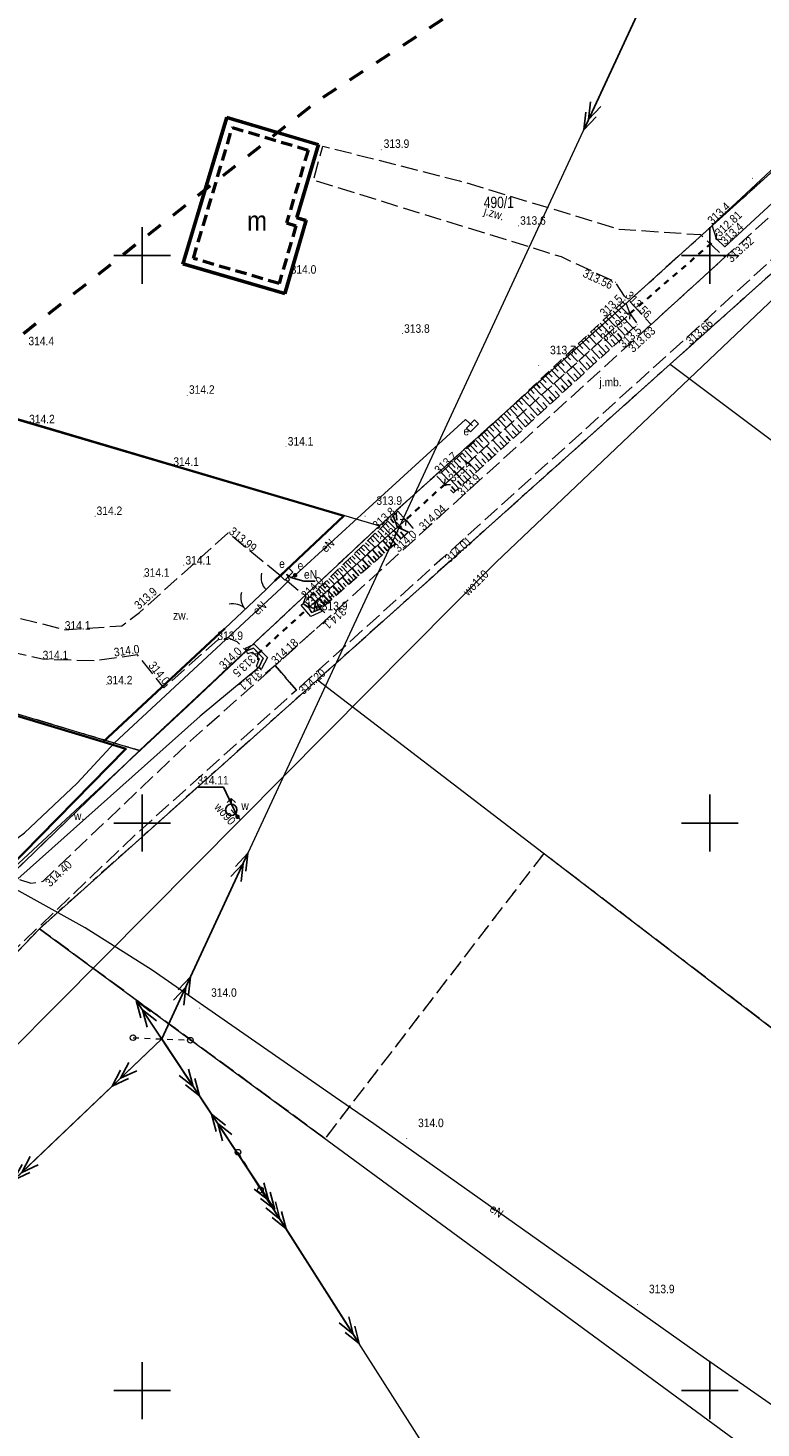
# Model space of a CAD drawing. Header units: metres. Extents: x 7523615 to 7533948, y 5492686 to 5502120.
# Tile 213 of 256: x 7531240 to 7531305, y 5497197 to 5497320. Entities that reach past the tile are written whole.
import ezdxf
from ezdxf.enums import TextEntityAlignment as Align

# ---------------------------------------------------------------- set-up
doc = ezdxf.new("R2010")
doc.units = ezdxf.units.M
for name, pattern in [('1.0_0.5', [1.5, 1, -0.5]), ('1.4_1.4', [2.8, 1.4, -1.4]), ('1.5_0.5', [2, 1.5, -0.5]), ('219-500', [0]), ('egkk-500', [2, 1.5, -0.5]), ('egug-500', [1, 0.5, -0.5]), ('otbb_500', [1.5, 1, -0.5]), ('otkz_500', [1, 0.5, -0.5]), ('otob_500', [0]), ('otof_500', [0]), ('suep_sn_500', [0]), ('supp_500', [1, 0.5, -0.5])]:
    doc.linetypes.add(name, pattern=pattern)
doc.layers.get('0').update_dxf_attribs({"color": 2, "lineweight": 5})
doc.styles.get("Standard").update_dxf_attribs({"font": 'Working1250', "width": 0.75})
doc.linetypes.add('902-500', pattern='A,3.75,0,[1,ksztalty.shx,S=0.5,R=0,X=0,Y=0],3.75', length=7.5)
doc.linetypes.add('otdn_500', pattern='A,5,0,[21,ksztalty.shx,S=0.5,R=0,X=-1,Y=0]', length=5)

# ---------------------------------------------------------------- blocks, each defined once
blk = doc.blocks.new('203')
at = {"linetype": 'Continuous', "lineweight": 0}
h = blk.add_hatch(color=0, dxfattribs=at)
edge = h.paths.add_edge_path()
edge.add_arc((0, 0), 0.045, 0, 360)
blk = doc.blocks.new('PW01')
at = {"linetype": 'Continuous', "lineweight": 13}
h = blk.add_hatch(color=0, dxfattribs=at)
edge = h.paths.add_edge_path()
edge.add_arc((0, 0), 0.045, 0, 360)
blk = doc.blocks.new('US18')
at = {"color": 0, "linetype": 'Continuous', "lineweight": 13}
for p, q in [((-0.5, -0.25), (-0.5, 0.25)), ((-0.5, 0.25), (0.5, 0.25)), ((0.5, -0.25), (0.5, 0.25)), ((-0.5, -0.25), (0.5, -0.25))]:
    blk.add_line(p, q, dxfattribs=at)
blk = doc.blocks.new('US25')
at = {"linetype": 'Continuous', "lineweight": 0}
h = blk.add_hatch(color=0, dxfattribs=at)
edge = h.paths.add_edge_path()
edge.add_arc((0, 0), 0.2, 0, 360)
blk = doc.blocks.new('SUWH')
at = {"color": 0, "linetype": 'Continuous'}
for p in [(-0.354, 0.646), (0, 0.5), (0.354, 0.646)]:
    blk.add_line(p, (0, 1), dxfattribs=at)
blk.add_circle((0, 0), 0.5, dxfattribs=at)
blk = doc.blocks.new('SM05')
at = {"color": 0, "linetype": 'Continuous', "lineweight": 13}
blk.add_circle((0, 0), 0.25, dxfattribs=at)
blk = doc.blocks.new('SUEP2')
at = {"color": 0, "linetype": 'Continuous'}
for p, q in [((0, 0), (6.027, 0)), ((5.027, 0), (3.527, 0.5)), ((5.027, 0), (3.527, -0.5)), ((6.027, 0), (4.527, 0.5)), ((6.027, 0), (4.527, -0.5)), ((6.027, 0), (18.027, 0)), ((17.027, 0), (15.527, 0.5)), ((17.027, 0), (15.527, -0.5)), ((18.027, 0), (16.527, 0.5)), ((18.027, 0), (16.527, -0.5))]:
    blk.add_line(p, q, dxfattribs=at)
blk = doc.blocks.new('IB05')
at = {"color": 0, "linetype": 'Continuous', "lineweight": 13}
for q in [(0.354, 0.354), (0.354, -0.354)]:
    blk.add_line((0, 0), q, dxfattribs=at)
blk = doc.blocks.new('OK04')
at = {"color": 0, "linetype": 'Continuous', "lineweight": 0}
blk.add_arc((1.5, 0.001), 1.5, 120, 180, dxfattribs=at)
blk = doc.blocks.new('OK02')
at = {"color": 0, "linetype": 'Continuous', "lineweight": 0}
for centre, start, end in [((-1.5, 0), 0, 60), ((1.5, 0), 120, 180)]:
    blk.add_arc(centre, 1.5, start, end, dxfattribs=at)
blk = doc.blocks.new('RAMKA500K')
at = {"color": 0}
for p, q in [((47.5, 250), (52.5, 250)), ((50, 247.5), (50, 250)), ((97.5, 250), (102.5, 250)), ((100, 247.5), (100, 250)), ((50, 197.5), (50, 202.5)), ((100, 197.5), (100, 202.5)), ((47.5, 200), (52.5, 200)), ((97.5, 200), (102.5, 200)), ((50, 47.5), (50, 52.5)), ((100, 47.5), (100, 52.5)), ((47.5, 50), (52.5, 50)), ((97.5, 50), (102.5, 50)), ((50, 0), (50, 2.5)), ((100, 0), (100, 2.5)), ((47.5, 0), (52.5, 0)), ((97.5, 0), (102.5, 0))]:
    blk.add_line(p, q, dxfattribs=at)

msp = doc.modelspace()

# ---------------------------------------------------------------- linework, layer by layer
at = {"layer": '000 Inne (niezydentyfikowane)', "color": 7, "linetype": 'CONTINUOUS', "lineweight": 25, "flags": 128}
for points in [[(7531291.76, 5497295.36), (7531292.16, 5497294.93)], [(7531292.04, 5497295.62), (7531292.85, 5497294.77)], [(7531292.33, 5497295.89), (7531292.54, 5497295.67)], [(7531292.51, 5497296.06), (7531292.53, 5497296.05)], [(7531290.35, 5497294.03), (7531291.14, 5497293.19)], [(7531290.63, 5497294.3), (7531291.03, 5497293.88)], [(7531290.91, 5497294.56), (7531291.71, 5497293.72)], [(7531291.2, 5497294.82), (7531291.59, 5497294.4)], [(7531291.48, 5497295.09), (7531292.28, 5497294.24)], [(7531293.24, 5497293.59), (7531292.48, 5497294.42)], [(7531289.25, 5497292.99), (7531290.02, 5497292.16)], [(7531289.52, 5497293.25), (7531289.91, 5497292.84)], [(7531289.8, 5497293.51), (7531290.58, 5497292.68)], [(7531290.08, 5497293.77), (7531290.47, 5497293.35)], [(7531291.43, 5497291.93), (7531290.67, 5497292.75)], [(7531291.98, 5497292.43), (7531291.22, 5497293.26)], [(7531292.54, 5497292.95), (7531291.78, 5497293.78)], [(7531292.26, 5497292.69), (7531291.88, 5497293.11)], [(7531292.85, 5497293.23), (7531292.47, 5497293.65)], [(7531287.88, 5497291.71), (7531288.26, 5497291.3)], [(7531288.15, 5497291.96), (7531288.92, 5497291.14)], [(7531288.42, 5497292.22), (7531288.81, 5497291.81)], [(7531288.7, 5497292.48), (7531289.47, 5497291.65)], [(7531288.97, 5497292.73), (7531289.36, 5497292.32)], [(7531290.32, 5497290.91), (7531289.56, 5497291.74)], [(7531290.87, 5497291.42), (7531290.11, 5497292.25)], [(7531290.6, 5497291.17), (7531290.22, 5497291.58)], [(7531291.15, 5497291.67), (7531290.77, 5497292.09)], [(7531291.7, 5497292.18), (7531291.32, 5497292.59)], [(7531286.53, 5497290.44), (7531287.29, 5497289.64)], [(7531286.8, 5497290.69), (7531287.18, 5497290.29)], [(7531287.07, 5497290.95), (7531287.83, 5497290.14)], [(7531287.34, 5497291.2), (7531287.72, 5497290.79)], [(7531287.61, 5497291.45), (7531288.37, 5497290.64)], [(7531289.22, 5497289.9), (7531288.47, 5497290.73)], [(7531289.77, 5497290.41), (7531289.01, 5497291.23)], [(7531289.5, 5497290.15), (7531289.12, 5497290.57)], [(7531290.05, 5497290.66), (7531289.67, 5497291.07)], [(7531285.21, 5497289.2), (7531285.58, 5497288.8)], [(7531285.47, 5497289.45), (7531286.22, 5497288.65)], [(7531285.74, 5497289.69), (7531286.11, 5497289.3)], [(7531286, 5497289.94), (7531286.75, 5497289.15)], [(7531286.27, 5497290.19), (7531286.64, 5497289.79)], [(7531287.58, 5497288.39), (7531286.83, 5497289.21)], [(7531288.13, 5497288.9), (7531287.37, 5497289.72)], [(7531287.85, 5497288.64), (7531287.48, 5497289.05)], [(7531288.67, 5497289.4), (7531287.92, 5497290.22)], [(7531288.4, 5497289.15), (7531288.02, 5497289.56)], [(7531288.95, 5497289.65), (7531288.57, 5497290.06)], [(7531283.91, 5497287.97), (7531284.64, 5497287.2)], [(7531284.17, 5497288.22), (7531284.53, 5497287.83)], [(7531284.43, 5497288.46), (7531285.16, 5497287.68)], [(7531284.69, 5497288.71), (7531285.06, 5497288.31)], [(7531284.95, 5497288.95), (7531285.69, 5497288.17)], [(7531286.49, 5497287.39), (7531285.74, 5497288.21)], [(7531287.03, 5497287.89), (7531286.28, 5497288.71)], [(7531286.76, 5497287.64), (7531286.38, 5497288.05)], [(7531287.3, 5497288.14), (7531286.93, 5497288.55)], [(7531282.63, 5497286.77), (7531282.99, 5497286.39)], [(7531282.88, 5497287.01), (7531283.6, 5497286.24)], [(7531283.14, 5497287.25), (7531283.5, 5497286.86)], [(7531283.39, 5497287.49), (7531284.12, 5497286.72)], [(7531283.65, 5497287.73), (7531284.02, 5497287.34)], [(7531284.85, 5497285.89), (7531284.11, 5497286.71)], [(7531285.4, 5497286.39), (7531284.65, 5497287.21)], [(7531285.94, 5497286.89), (7531285.19, 5497287.71)], [(7531285.67, 5497286.64), (7531285.3, 5497287.05)], [(7531286.21, 5497287.14), (7531285.84, 5497287.55)], [(7531281.37, 5497285.58), (7531282.07, 5497284.83)], [(7531281.62, 5497285.82), (7531281.97, 5497285.44)], [(7531281.87, 5497286.06), (7531282.58, 5497285.3)], [(7531282.12, 5497286.29), (7531282.48, 5497285.91)], [(7531282.37, 5497286.53), (7531283.09, 5497285.77)], [(7531283.77, 5497284.9), (7531283.03, 5497285.71)], [(7531284.31, 5497285.4), (7531283.57, 5497286.21)], [(7531284.04, 5497285.15), (7531283.67, 5497285.55)], [(7531284.58, 5497285.65), (7531284.21, 5497286.05)], [(7531285.13, 5497286.14), (7531284.75, 5497286.55)], [(7531279.88, 5497284.19), (7531280.57, 5497283.45)], [(7531280.13, 5497284.42), (7531280.47, 5497284.05)], [(7531280.37, 5497284.65), (7531281.07, 5497283.91)], [(7531280.62, 5497284.88), (7531280.97, 5497284.51)], [(7531280.87, 5497285.12), (7531281.57, 5497284.37)], [(7531281.12, 5497285.35), (7531281.47, 5497284.97)], [(7531282.15, 5497283.41), (7531281.41, 5497284.22)], [(7531282.69, 5497283.91), (7531281.95, 5497284.72)], [(7531283.23, 5497284.4), (7531282.49, 5497285.21)], [(7531282.96, 5497284.16), (7531282.59, 5497284.56)], [(7531283.5, 5497284.65), (7531283.13, 5497285.06)], [(7531278.66, 5497283.04), (7531279, 5497282.68)], [(7531278.9, 5497283.27), (7531279.59, 5497282.54)], [(7531279.15, 5497283.5), (7531279.49, 5497283.13)], [(7531279.39, 5497283.73), (7531280.08, 5497282.99)], [(7531279.63, 5497283.96), (7531279.98, 5497283.59)], [(7531281.08, 5497282.43), (7531280.34, 5497283.23)], [(7531281.62, 5497282.92), (7531280.88, 5497283.73)], [(7531281.35, 5497282.67), (7531280.98, 5497283.08)], [(7531281.88, 5497283.17), (7531281.51, 5497283.57)], [(7531282.42, 5497283.66), (7531282.05, 5497284.07)], [(7531277.22, 5497281.69), (7531277.56, 5497281.33)], [(7531277.46, 5497281.91), (7531278.13, 5497281.2)], [(7531277.7, 5497282.14), (7531278.04, 5497281.78)], [(7531277.94, 5497282.36), (7531278.62, 5497281.64)], [(7531278.18, 5497282.59), (7531278.52, 5497282.23)], [(7531278.42, 5497282.81), (7531279.1, 5497282.09)], [(7531279.47, 5497280.95), (7531278.74, 5497281.75)], [(7531280.01, 5497281.44), (7531279.27, 5497282.25)], [(7531280.54, 5497281.94), (7531279.8, 5497282.74)], [(7531280.27, 5497281.69), (7531279.91, 5497282.09)], [(7531280.81, 5497282.18), (7531280.44, 5497282.58)], [(7531276.35, 5497280.87), (7531277.02, 5497280.17)], [(7531276.71, 5497281.21), (7531277.05, 5497280.86)], [(7531276.98, 5497281.46), (7531277.65, 5497280.75)], [(7531278.41, 5497279.98), (7531277.67, 5497280.77)], [(7531278.94, 5497280.46), (7531278.2, 5497281.26)], [(7531278.67, 5497280.22), (7531278.31, 5497280.62)], [(7531279.21, 5497280.71), (7531278.84, 5497281.11)], [(7531279.74, 5497281.2), (7531279.37, 5497281.6)], [(7531277.87, 5497279.49), (7531277.14, 5497280.28)], [(7531277.61, 5497279.24), (7531277.24, 5497279.64)], [(7531278.14, 5497279.73), (7531277.77, 5497280.13)], [(7531271.88, 5497276.82), (7531272.18, 5497276.44)], [(7531272.11, 5497277.05), (7531272.49, 5497276.05)], [(7531272.36, 5497277.29), (7531272.42, 5497276.67)], [(7531270.53, 5497275.52), (7531270.85, 5497275.19)], [(7531270.75, 5497275.73), (7531271.39, 5497275.07)], [(7531270.97, 5497275.94), (7531271.29, 5497275.61)], [(7531271.19, 5497276.16), (7531271.85, 5497275.48)], [(7531271.42, 5497276.38), (7531271.75, 5497276.04)], [(7531271.65, 5497276.6), (7531272.32, 5497275.91)], [(7531272.8, 5497275.04), (7531272.16, 5497275.76)], [(7531273.46, 5497275.62), (7531272.49, 5497276.06)], [(7531273.07, 5497275.28), (7531272.76, 5497275.65)], [(7531269.27, 5497274.3), (7531269.57, 5497273.99)], [(7531269.48, 5497274.5), (7531270.08, 5497273.88)], [(7531269.68, 5497274.69), (7531269.99, 5497274.38)], [(7531269.89, 5497274.9), (7531270.51, 5497274.26)], [(7531270.1, 5497275.1), (7531270.41, 5497274.78)], [(7531270.31, 5497275.31), (7531270.94, 5497274.66)], [(7531271.35, 5497273.77), (7531270.74, 5497274.47)], [(7531271.82, 5497274.19), (7531271.2, 5497274.89)], [(7531271.59, 5497273.98), (7531271.28, 5497274.33)], [(7531272.3, 5497274.6), (7531271.67, 5497275.32)], [(7531272.06, 5497274.39), (7531271.75, 5497274.75)], [(7531272.54, 5497274.82), (7531272.23, 5497275.18)], [(7531268.1, 5497273.16), (7531268.38, 5497272.87)], [(7531268.29, 5497273.34), (7531268.85, 5497272.77)], [(7531268.48, 5497273.53), (7531268.77, 5497273.24)], [(7531268.68, 5497273.72), (7531269.25, 5497273.13)], [(7531268.87, 5497273.91), (7531269.17, 5497273.61)], [(7531269.07, 5497274.1), (7531269.66, 5497273.5)], [(7531269.97, 5497272.56), (7531269.38, 5497273.24)], [(7531270.42, 5497272.96), (7531269.83, 5497273.65)], [(7531270.2, 5497272.76), (7531269.9, 5497273.1)], [(7531270.89, 5497273.37), (7531270.28, 5497274.06)], [(7531270.65, 5497273.16), (7531270.35, 5497273.51)], [(7531271.12, 5497273.57), (7531270.81, 5497273.92)], [(7531266.82, 5497271.91), (7531267.33, 5497271.38)], [(7531267.01, 5497272.09), (7531267.26, 5497271.83)], [(7531267.19, 5497272.27), (7531267.71, 5497271.73)], [(7531267.37, 5497272.44), (7531267.63, 5497272.17)], [(7531267.55, 5497272.62), (7531268.08, 5497272.07)], [(7531267.73, 5497272.8), (7531268, 5497272.52)], [(7531267.92, 5497272.98), (7531268.46, 5497272.41)], [(7531268.63, 5497271.39), (7531268.06, 5497272.05)], [(7531269.07, 5497271.78), (7531268.49, 5497272.44)], [(7531268.85, 5497271.58), (7531268.56, 5497271.91)], [(7531269.52, 5497272.17), (7531268.93, 5497272.84)], [(7531269.29, 5497271.97), (7531269, 5497272.3)], [(7531269.74, 5497272.36), (7531269.45, 5497272.7)], [(7531265.49, 5497270.62), (7531265.72, 5497270.38)], [(7531265.68, 5497270.8), (7531266.15, 5497270.32)], [(7531265.87, 5497270.99), (7531266.11, 5497270.74)], [(7531266.06, 5497271.17), (7531266.54, 5497270.67)], [(7531266.25, 5497271.36), (7531266.49, 5497271.1)], [(7531266.44, 5497271.54), (7531266.93, 5497271.03)], [(7531266.63, 5497271.73), (7531266.88, 5497271.47)], [(7531267.34, 5497270.26), (7531266.78, 5497270.89)], [(7531267.76, 5497270.63), (7531267.2, 5497271.27)], [(7531267.55, 5497270.44), (7531267.27, 5497270.76)], [(7531268.19, 5497271.01), (7531267.63, 5497271.66)], [(7531267.98, 5497270.82), (7531267.7, 5497271.14)], [(7531268.41, 5497271.2), (7531268.13, 5497271.52)], [(7531264.82, 5497269.97), (7531265.26, 5497269.51)], [(7531265.11, 5497270.25), (7531265.33, 5497270.02)], [(7531265.16, 5497268.63), (7531265.26, 5497269.52)], [(7531265.3, 5497270.44), (7531265.76, 5497269.96)], [(7531265.66, 5497268.83), (7531265.31, 5497269.56)], [(7531266.08, 5497269.16), (7531265.55, 5497269.77)], [(7531266.5, 5497269.52), (7531265.95, 5497270.14)], [(7531266.29, 5497269.34), (7531266.02, 5497269.65)], [(7531266.91, 5497269.89), (7531266.36, 5497270.51)], [(7531266.7, 5497269.7), (7531266.43, 5497270.02)], [(7531267.12, 5497270.07), (7531266.85, 5497270.39)], [(7531265.41, 5497268.73), (7531265.34, 5497269.12)], [(7531265.88, 5497268.98), (7531265.61, 5497269.29)]]:
    msp.add_lwpolyline(points, dxfattribs=at)
at = {"layer": '217-kontur klasyfikacyjny', "color": 7, "linetype": 'egkk-500', "lineweight": 18, "flags": 128}
for points in [[(7531326.9, 5497317.61), (7531296.52, 5497290.42)], [(7531270.89, 5497276.18), (7531313.12, 5497314.26)], [(7531296.52, 5497290.42), (7531265.43, 5497262.6)], [(7531249.76, 5497256.38), (7531270.89, 5497276.18)], [(7531249.76, 5497256.38), (7531195.41, 5497272.65)], [(7531265.43, 5497262.6), (7531240.94, 5497240.69)], [(7531220.31, 5497227.92), (7531249.76, 5497256.38)], [(7531285.37, 5497247.32), (7531266.1, 5497222.21)], [(7531318.66, 5497221.82), (7531285.37, 5497247.32)], [(7531240.94, 5497240.69), (7531224.55, 5497223.53)], [(7531266.1, 5497222.21), (7531240.94, 5497240.69)]]:
    msp.add_lwpolyline(points, dxfattribs=at)
at = {"layer": '218-kontur użytku gruntowego', "color": 7, "linetype": 'egug-500', "lineweight": 18, "flags": 128}
for points in [[(7531326.9, 5497317.61), (7531296.52, 5497290.42)], [(7531270.89, 5497276.18), (7531313.12, 5497314.26)], [(7531296.52, 5497290.42), (7531265.43, 5497262.6)], [(7531249.76, 5497256.38), (7531270.89, 5497276.18)], [(7531249.76, 5497256.38), (7531195.41, 5497272.65)], [(7531265.43, 5497262.6), (7531240.94, 5497240.69)], [(7531220.31, 5497227.92), (7531249.76, 5497256.38)], [(7531285.37, 5497247.32), (7531266.1, 5497222.21)], [(7531318.66, 5497221.82), (7531285.37, 5497247.32)], [(7531240.94, 5497240.69), (7531224.55, 5497223.53)], [(7531266.1, 5497222.21), (7531240.94, 5497240.69)]]:
    msp.add_lwpolyline(points, dxfattribs=at)
at = {"layer": '219-działka ewidencyjna', "color": 3, "linetype": '219-500', "lineweight": 18, "flags": 128}
for points in [[(7531326.9, 5497317.61), (7531296.52, 5497290.42)], [(7531270.89, 5497276.18), (7531313.12, 5497314.26)], [(7531170.92, 5497305.81), (7531270.89, 5497276.18)], [(7531265.43, 5497262.6), (7531296.52, 5497290.42)], [(7531296.52, 5497290.42), (7531376.56, 5497230.39)], [(7531249.76, 5497256.38), (7531270.89, 5497276.18)], [(7531195.41, 5497272.65), (7531249.76, 5497256.38)], [(7531240.94, 5497240.69), (7531265.43, 5497262.6)], [(7531265.43, 5497262.6), (7531341.44, 5497204.37)], [(7531220.31, 5497227.92), (7531249.76, 5497256.38)], [(7531240.94, 5497240.69), (7531224.55, 5497223.53)], [(7531240.94, 5497240.69), (7531329.48, 5497175.63)]]:
    msp.add_lwpolyline(points, dxfattribs=at)
at = {"layer": 'brama', "color": 7, "linetype": 'otob_500', "lineweight": 18, "flags": 128}
msp.add_lwpolyline([(7531257.27, 5497267.13), (7531260.91, 5497270.56)], dxfattribs=at)
at = {"layer": 'budynek w budowie', "color": 0, "linetype": 'CONTINUOUS', "lineweight": 50}
for p, q in [((7531253.59, 5497299.23), (7531257.45, 5497312.18)), ((7531253.61, 5497299.24), (7531257.46, 5497312.16)), ((7531253.62, 5497299.25), (7531257.47, 5497312.15)), ((7531257.45, 5497312.18), (7531265.53, 5497309.78)), ((7531257.46, 5497312.16), (7531265.51, 5497309.77)), ((7531257.47, 5497312.15), (7531265.5, 5497309.76)), ((7531265.5, 5497309.76), (7531263.59, 5497303.33)), ((7531265.51, 5497309.77), (7531263.6, 5497303.34)), ((7531265.53, 5497309.78), (7531263.62, 5497303.35)), ((7531264.41, 5497303.08), (7531262.54, 5497296.63)), ((7531264.42, 5497303.09), (7531262.55, 5497296.62)), ((7531264.44, 5497303.1), (7531262.56, 5497296.6)), ((7531263.59, 5497303.33), (7531264.41, 5497303.08)), ((7531263.6, 5497303.34), (7531264.42, 5497303.09)), ((7531263.62, 5497303.35), (7531264.44, 5497303.1)), ((7531262.56, 5497296.6), (7531253.59, 5497299.23)), ((7531262.55, 5497296.62), (7531253.61, 5497299.24)), ((7531262.54, 5497296.63), (7531253.62, 5497299.25))]:
    msp.add_line(p, q, dxfattribs=at)
at = {"layer": 'budynek w budowie', "color": 0, "linetype": 'otbb_500', "lineweight": 50}
for p, q in [((7531254.51, 5497299.73), (7531257.94, 5497311.27)), ((7531257.94, 5497311.27), (7531264.62, 5497309.28)), ((7531264.62, 5497309.28), (7531262.71, 5497302.86)), ((7531262.71, 5497302.86), (7531263.54, 5497302.61)), ((7531263.54, 5497302.61), (7531262.06, 5497297.52)), ((7531262.06, 5497297.52), (7531254.51, 5497299.73))]:
    msp.add_line(p, q, dxfattribs=at)
at = {"layer": 'furtka', "color": 7, "linetype": 'otof_500', "lineweight": 18, "flags": 128}
msp.add_lwpolyline([(7531260.91, 5497270.56), (7531261.68, 5497271.33)], dxfattribs=at)
at = {"layer": 'jezdnia', "color": 7, "linetype": '1.5_0.5', "lineweight": 18, "flags": 128}
for points in [[(7531301.33, 5497299.83), (7531294.83, 5497293.92), (7531292.5, 5497296.4), (7531291.69, 5497297.64), (7531286.94, 5497299.86), (7531265.09, 5497306.62), (7531265.91, 5497309.63), (7531277.96, 5497306.57), (7531292.01, 5497302.32), (7531299.17, 5497301.83)], [(7531263.58, 5497261.71), (7531261.72, 5497263.87), (7531266.45, 5497268.13), (7531274.41, 5497275.36), (7531294.83, 5497293.92), (7531301.33, 5497299.83), (7531309.9, 5497307.58), (7531311.8, 5497305.46), (7531297.64, 5497292.46), (7531276.46, 5497273.34)], [(7531188.87, 5497195.87), (7531206.63, 5497211.92), (7531212.35, 5497217.26), (7531215.94, 5497220.56), (7531229.74, 5497233.75), (7531230.65, 5497234.67), (7531230.98, 5497235.37), (7531230.69, 5497236.36), (7531231.88, 5497237.53), (7531232.83, 5497237.25), (7531233.38, 5497237.43), (7531233.93, 5497238.07), (7531234.17, 5497238.72), (7531234.06, 5497239.61), (7531239.15, 5497245.05), (7531240.19, 5497244.69), (7531241.27, 5497244.88), (7531254.26, 5497257.24), (7531261.72, 5497263.87), (7531263.58, 5497261.71), (7531249.41, 5497248.98), (7531239.37, 5497239.4), (7531224.1, 5497224.58), (7531208.45, 5497209.71), (7531191.43, 5497194.22)]]:
    msp.add_lwpolyline(points, close=True, dxfattribs=at)
at = {"layer": 'obszar utwardzony', "color": 7, "linetype": '1.5_0.5', "lineweight": 18, "flags": 128}
msp.add_lwpolyline([(7531237.33, 5497268.52), (7531243.18, 5497267.03), (7531248.22, 5497267.37), (7531249.76, 5497268.55), (7531257.57, 5497275.56), (7531264.4, 5497269.99), (7531264.18, 5497269.35), (7531264.67, 5497268.98), (7531264.94, 5497268.54), (7531265.74, 5497268.86), (7531266.45, 5497268.13), (7531261.72, 5497263.87), (7531260.83, 5497263.13), (7531260.27, 5497263.69), (7531260.66, 5497264.53), (7531259.79, 5497265.4), (7531259.18, 5497265.16), (7531258.37, 5497265.95), (7531257.55, 5497266.3), (7531256.62, 5497266.12), (7531251.92, 5497261.92), (7531249.59, 5497264.8), (7531245.79, 5497264.27), (7531241.23, 5497264.42), (7531236.2, 5497265.55)], close=True, dxfattribs=at)
at = {"layer": 'ogrodzenie trwałe', "color": 7, "linetype": '902-500', "lineweight": 35, "flags": 128}
for points in [[(7531233.4, 5497287.18), (7531267.77, 5497277.05), (7531261.68, 5497271.33)], [(7531230.15, 5497244.71), (7531232.99, 5497240.73), (7531220.45, 5497228.09), (7531219.14, 5497228.87), (7531185.54, 5497249.27), (7531195.35, 5497272.58), (7531246.56, 5497257.14), (7531248.56, 5497256.53), (7531238.02, 5497245.79), (7531233.18, 5497248.36)], [(7531257.27, 5497267.13), (7531246.56, 5497257.14)]]:
    msp.add_lwpolyline(points, dxfattribs=at)
at = {"layer": 'przepust', "color": 7, "linetype": 'otkz_500', "lineweight": 35, "flags": 128}
for points in [[(7531292.96, 5497294.87), (7531300.58, 5497301.45)], [(7531276.65, 5497279.83), (7531273.21, 5497276.71)], [(7531260.17, 5497264.88), (7531264.67, 5497268.98)]]:
    msp.add_lwpolyline(points, dxfattribs=at)
at = {"layer": 'przewód elektroenergetyczny podziemny', "color": 7, "linetype": 'CONTINUOUS', "lineweight": 18, "flags": 128}
for points in [[(7531263.47, 5497271.82), (7531269.64, 5497277.46), (7531278.48, 5497285.53), (7531279.1, 5497284.98)], [(7531262.98, 5497271.43), (7531262.73, 5497271.93), (7531263.1, 5497271.64), (7531263.47, 5497271.82)], [(7531236.26, 5497246.57), (7531237.33, 5497247.47), (7531239.62, 5497249.13), (7531244.28, 5497253.51), (7531247.57, 5497257.05), (7531262.28, 5497270.73), (7531262.98, 5497271.43)], [(7531347.02, 5497193.15), (7531346.9, 5497193.79), (7531346.62, 5497194.12), (7531346.3, 5497194.02), (7531346.11, 5497193.74), (7531346.2, 5497193.3), (7531346.37, 5497192.83), (7531338.42, 5497186.39), (7531330.57, 5497180.76), (7531323.63, 5497186.05), (7531299.41, 5497202.94), (7531270.4, 5497223.5), (7531267.03, 5497225.82), (7531250.87, 5497237.05), (7531244.98, 5497240.77), (7531236.23, 5497245.61), (7531236.26, 5497246.57)]]:
    msp.add_lwpolyline(points, dxfattribs=at)
at = {"layer": 'przewód elektroenergetyczny podziemny-Atr1', "color": 7, "flags": 128}
msp.add_lwpolyline([(7531263.1, 5497271.64), (7531264.25, 5497271.29), (7531265.24, 5497271.29)], dxfattribs=at)
at = {"layer": 'przewód elektroenergetyczny średniego napięcia', "color": 1, "linetype": 'suep_sn_500', "lineweight": 18, "flags": 128}
for points in [[(7531251.72, 5497230.98), (7531296.48, 5497327.41)], [(7531188.31, 5497170.48), (7531251.72, 5497230.98)], [(7531251.72, 5497230.98), (7531259.43, 5497219.34)], [(7531259.43, 5497219.34), (7531251.72, 5497230.98)], [(7531298.21, 5497158.48), (7531259.43, 5497219.34)]]:
    msp.add_lwpolyline(points, dxfattribs=at)
at = {"layer": 'przewód wodociągowy', "color": 7, "linetype": 'CONTINUOUS', "lineweight": 18, "flags": 128}
for points in [[(7531389.97, 5497367.4), (7531389.4, 5497367.01), (7531379.52, 5497360.2), (7531376.65, 5497357.74), (7531376.31, 5497357.67), (7531325.73, 5497315.28), (7531281.18, 5497272.98), (7531258.67, 5497250.27), (7531222.2, 5497213.59), (7531194.1, 5497187.27)], [(7531258.67, 5497250.27), (7531258.4, 5497250.55), (7531257.85, 5497251.16)]]:
    msp.add_lwpolyline(points, dxfattribs=at)
at = {"layer": 'rzędna-Atr2', "color": 7, "flags": 128}
msp.add_lwpolyline([(7531258.4, 5497250.55), (7531257.16, 5497253.16), (7531254.86, 5497253.16)], dxfattribs=at)
at = {"layer": 'rów przydrożny (poligon)', "color": 7, "linetype": 'CONTINUOUS', "lineweight": 18, "flags": 128}
for points in [[(7531300.22, 5497302.66), (7531307.92, 5497309.86), (7531322.56, 5497322.38), (7531339.72, 5497337.94), (7531356.39, 5497352.06), (7531368.53, 5497363.05), (7531371.75, 5497365.93), (7531373.37, 5497365.7), (7531373.29, 5497364.18), (7531370.05, 5497361.54), (7531357.91, 5497350.66), (7531341.05, 5497336.27), (7531323.67, 5497320.78), (7531309.31, 5497308.12), (7531301.31, 5497300.76), (7531300.58, 5497301.45)], [(7531238.32, 5497245.71), (7531254.05, 5497260.31), (7531259.18, 5497265.16), (7531259.79, 5497265.4), (7531260.66, 5497264.53), (7531260.27, 5497263.69), (7531255.1, 5497259.41), (7531239.05, 5497245.07)]]:
    msp.add_lwpolyline(points, close=True, dxfattribs=at)
at = {"layer": 'skarpa nieumocniona', "color": 7, "linetype": '1.0_0.5', "lineweight": 18, "flags": 128}
for points in [[(7531276.65, 5497279.83), (7531275.99, 5497280.53), (7531292.52, 5497296.07), (7531292.96, 5497294.87)], [(7531276.65, 5497279.83), (7531275.99, 5497280.53), (7531292.52, 5497296.07), (7531292.96, 5497294.87)], [(7531292.96, 5497294.87), (7531293.61, 5497293.93), (7531277.43, 5497279.08), (7531276.65, 5497279.83)], [(7531292.96, 5497294.87), (7531293.61, 5497293.93), (7531277.43, 5497279.08), (7531276.65, 5497279.83)], [(7531272.53, 5497277.46), (7531273.21, 5497276.71), (7531264.67, 5497268.98), (7531264.18, 5497269.35)], [(7531272.53, 5497277.46), (7531273.21, 5497276.71), (7531264.67, 5497268.98), (7531264.18, 5497269.35)], [(7531273.21, 5497276.71), (7531273.85, 5497275.96), (7531265.74, 5497268.86), (7531264.94, 5497268.54), (7531264.67, 5497268.98)], [(7531273.21, 5497276.71), (7531273.85, 5497275.96), (7531265.74, 5497268.86), (7531264.94, 5497268.54), (7531264.67, 5497268.98)]]:
    msp.add_lwpolyline(points, close=True, dxfattribs=at)
at = {"layer": 'słup przewodów napowietrznych', "color": 7, "linetype": 'supp_500', "lineweight": 18, "flags": 128}
for points in [[(7531249.19, 5497231.09), (7531254.24, 5497230.87)], [(7531258.44, 5497221), (7531260.42, 5497217.68)]]:
    msp.add_lwpolyline(points, dxfattribs=at)
at = {"layer": 'Zakres', "color": 5, "linetype": '1.4_1.4', "lineweight": 50, "flags": 128}
msp.add_lwpolyline([(7531743.27, 5499246.67), (7531674.19, 5499075.04), (7531617.16, 5499130.01), (7531497.22, 5499019.6), (7531360.69, 5498909.88), (7531137.38, 5498723.26), (7530837.96, 5498471.05), (7530827.29, 5498468.56), (7530555.83, 5498209.93), (7530490.21, 5498246.48), (7530415.42, 5498175.93), (7530370.97, 5498140.65), (7530313.12, 5498105.37), (7530175.54, 5498113.13), (7530201.64, 5498273.29), (7530135.32, 5498299.4), (7530095.81, 5498250.01), (7529934.94, 5498278.94), (7529886.55, 5498254.6), (7529886.96, 5498227.43), (7529861.56, 5498166.05), (7529795.24, 5498157.58), (7529752.2, 5498064.45), (7529512.79, 5498134.24), (7529497.7, 5498245.62), (7529418.48, 5498260.59), (7529163.77, 5498290.23), (7529123.55, 5498137.12), (7529361.33, 5498088.44), (7529468.57, 5498017.18), (7529499.62, 5497998.73), (7529568.05, 5497998.13), (7529612.5, 5497967.79), (7529759.26, 5497962.85), (7529731.04, 5497742.01), (7529837.62, 5497773.43), (7529926.26, 5498000.98), (7530249.5, 5497965.97), (7530399.55, 5498036.46), (7530504.33, 5498041.17), (7530550.19, 5498000.25), (7530485.28, 5497939.57), (7530567.12, 5497896.53), (7530578.58, 5497865.95), (7530414.96, 5497723.67), (7530456.35, 5497670.63), (7530620.04, 5497828.68), (7530672.25, 5497834.44), (7530708.23, 5497874.66), (7530802.89, 5497949.74), (7531291.02, 5497844.85), (7531633.86, 5497783.35), (7531723.76, 5497752.95), (7531716.74, 5497689.82), (7531638.86, 5497701.8), (7531607.99, 5497651.88), (7531593.17, 5497646.23), (7531554.37, 5497551.69), (7531542.2, 5497533.11), (7531433.37, 5497444.09), (7531365.28, 5497382.71), (7531307.01, 5497340.61), (7531265.62, 5497313.74), (7531154.14, 5497225.54), (7531069.47, 5497140.17), (7531095.58, 5497066.79), (7531227.52, 5497061.86), (7531269.85, 5497013.88), (7531267.74, 5496900.28), (7531245.86, 5496824.79), (7531285.37, 5496797.98), (7531257.86, 5496726.01), (7531235.28, 5496726.72), (7531225.4, 5496699.91), (7531197.11, 5496699.88), (7531185.19, 5496624.41), (7531253.8, 5496571.67), (7531243.22, 5496477.48), (7531256.45, 5496456.49), (7531351.7, 5496436.03), (7531399.67, 5496549.62), (7531437.77, 5496640.64), (7531396.85, 5496663.92), (7531455.59, 5496799.21), (7531464.06, 5496818.26), (7531468.64, 5496848.96), (7531480.28, 5496877.18), (7531555.07, 5497002.95), (7531557.66, 5497022.17), (7531504.63, 5497031.87), (7531386.27, 5497072.44), (7531447.65, 5497179.68), (7531472.88, 5497186.56), (7531542.73, 5497165.75), (7531534.96, 5497117.77), (7531587.88, 5497105.78), (7531625.63, 5497206.32), (7531717.2, 5497165.38), (7531739.28, 5497219.08), (7531634.8, 5497264.88), (7531650.32, 5497306.51), (7531689.66, 5497342.67), (7531724.67, 5497377.51), (7531750.16, 5497383.41), (7531790.73, 5497415.16), (7531807.49, 5497435.8), (7531857.05, 5497525.94), (7531880.16, 5497531.76), (7531912.79, 5497579.21), (7531951.42, 5497582.56), (7531983.17, 5497634.77), (7532010.16, 5497686.45), (7532022.45, 5497715.67), (7532045.96, 5497826.68), (7532028.32, 5497890.18), (7532058.84, 5497978.73), (7532130.81, 5498096.73), (7532169.26, 5498228.67), (7532173.67, 5498272.59), (7532173.45, 5498329.02), (7532174.2, 5498362.37), (7532178.84, 5498457.8), (7532136.75, 5498585.56), (7532124.81, 5498799.34), (7532152.62, 5498813.57), (7532125.69, 5499032.47), (7532124.99, 5499095.27), (7532200.95, 5499066.75), (7532264.33, 5499123.02), (7532116.22, 5499183.81), (7531993.34, 5499227.79), (7531913.61, 5499254.72), (7531816.6, 5499290.94), (7531739.75, 5499297.76), (7531571.83, 5499328.1), (7531549.25, 5499297.76), (7531536.55, 5499281.53), (7531425.08, 5499226.5), (7531439.19, 5499201.8), (7531552.78, 5499254.72), (7531607.81, 5499273.77), (7531677.13, 5499271.21)], close=True, dxfattribs=at)
at = {"layer": 'ściana oporowa (linia)', "color": 0, "lineweight": 18}
for p, q in [((7531264, 5497269.18), (7531264.18, 5497269.35)), ((7531264.86, 5497268.18), (7531264, 5497269.18)), ((7531265.83, 5497268.63), (7531264.86, 5497268.18)), ((7531265.83, 5497268.63), (7531265.74, 5497268.86)), ((7531259.09, 5497265.39), (7531259.86, 5497265.75)), ((7531259.86, 5497265.75), (7531261.03, 5497264.59)), ((7531259.09, 5497265.39), (7531259.18, 5497265.16)), ((7531261.03, 5497264.59), (7531260.5, 5497263.58)), ((7531260.5, 5497263.58), (7531260.27, 5497263.69))]:
    msp.add_line(p, q, dxfattribs=at)
at = {"layer": 'ściana oporowa (linia)', "color": 0, "linetype": 'otdn_500', "lineweight": 18}
for p, q in [((7531264.36, 5497269.52), (7531264.18, 5497269.35)), ((7531265.02, 5497268.9), (7531264.36, 5497269.52)), ((7531265.65, 5497269.09), (7531265.02, 5497268.9)), ((7531265.65, 5497269.09), (7531265.74, 5497268.86)), ((7531259.27, 5497264.93), (7531259.18, 5497265.16)), ((7531259.27, 5497264.93), (7531259.72, 5497265.05)), ((7531259.72, 5497265.05), (7531260.29, 5497264.47)), ((7531260.29, 5497264.47), (7531260.04, 5497263.8)), ((7531260.04, 5497263.8), (7531260.27, 5497263.69))]:
    msp.add_line(p, q, dxfattribs=at)

# ---------------------------------------------------------------- block references
at = {"layer": '203-punkt graniczny', "color": 3, "linetype": 'CONTINUOUS', "lineweight": 18}
for p in [(7531296.52, 5497290.42), (7531270.89, 5497276.18), (7531265.43, 5497262.6), (7531249.76, 5497256.38), (7531240.94, 5497240.69)]:
    msp.add_blockref('203', p, dxfattribs=at)
at = {"layer": 'brama', "color": 7, "linetype": 'CONTINUOUS', "lineweight": 18, "rotation": 43.299}
msp.add_blockref('OK02', (7531259.09, 5497268.84), dxfattribs=at)
at = {"layer": 'elektroenergetyczne urządzenie techniczne', "color": 7, "linetype": 'CONTINUOUS', "lineweight": 18}
msp.add_blockref('US25', (7531263.47, 5497271.82), dxfattribs=at)
at = {"layer": 'furtka', "color": 7, "linetype": 'CONTINUOUS', "lineweight": 18, "rotation": 45}
msp.add_blockref('OK04', (7531260.91, 5497270.56), dxfattribs=at)
at = {"layer": 'hydrant', "color": 7, "linetype": 'CONTINUOUS', "lineweight": 18}
msp.add_blockref('SUWH', (7531257.85, 5497251.16), dxfattribs=at)
at = {"layer": 'pikieta naturalna', "color": 7, "linetype": 'CONTINUOUS', "lineweight": 13}
for p in [(7531271.06, 5497309.31), (7531303.76, 5497306.79), (7531283.14, 5497302.6), (7531300.22, 5497302.66), (7531301.31, 5497300.76), (7531262.91, 5497298.29), (7531292.52, 5497296.07), (7531272.93, 5497293.11), (7531293.61, 5497293.93), (7531284.93, 5497290.29), (7531253.97, 5497287.67), (7531240.04, 5497285.21), (7531262.67, 5497283.18), (7531252.74, 5497281.46), (7531275.99, 5497280.53), (7531276.65, 5497279.83), (7531277.43, 5497279.08), (7531245.86, 5497277.02), (7531269.63, 5497277.03), (7531272.53, 5497277.46), (7531273.21, 5497276.71), (7531273.85, 5497275.96), (7531253.66, 5497272.71), (7531250.15, 5497271.69), (7531264.18, 5497269.35), (7531249.76, 5497268.55), (7531264.67, 5497268.98), (7531264.94, 5497268.54), (7531265.82, 5497268.74), (7531266.45, 5497268.13), (7531243.18, 5497267.03), (7531256.62, 5497266.12), (7531241.23, 5497264.42), (7531249.59, 5497264.8), (7531259.18, 5497265.16), (7531260.17, 5497264.88), (7531260.27, 5497263.69), (7531246.88, 5497262.21), (7531251.92, 5497261.92), (7531255.07, 5497233.69), (7531273.3, 5497222.21), (7531293.64, 5497207.58)]:
    msp.add_blockref('PW01', p, dxfattribs=at)
at = {"layer": 'pikieta sztuczna', "color": 7, "linetype": 'CONTINUOUS', "lineweight": 13}
for p in [(7531300.58, 5497301.45), (7531301.33, 5497299.83), (7531291.69, 5497297.64), (7531292.5, 5497296.4), (7531292.96, 5497294.87), (7531294.83, 5497293.92), (7531297.64, 5497292.46), (7531257.57, 5497275.56), (7531274.41, 5497275.36), (7531276.46, 5497273.34), (7531261.72, 5497263.87), (7531263.58, 5497261.71), (7531263.58, 5497261.71), (7531241.27, 5497244.88)]:
    msp.add_blockref('PW01', p, dxfattribs=at)
at = {"layer": 'przepust', "color": 7, "linetype": 'CONTINUOUS', "lineweight": 35}
for p, rotation in [((7531300.58, 5497301.45), 400.811), ((7531292.96, 5497294.87), 220.811), ((7531276.65, 5497279.83), 402.207), ((7531273.21, 5497276.71), 222.207), ((7531264.67, 5497268.98), 402.337), ((7531260.17, 5497264.88), 222.337)]:
    msp.add_blockref('IB05', p, dxfattribs=dict(at, rotation=rotation))
at = {"layer": 'przewód elektroenergetyczny średniego napięcia', "color": 1, "linetype": 'CONTINUOUS', "lineweight": 18}
for p, rotation in [((7531296.48, 5497327.41), 245.101), ((7531251.72, 5497230.98), 65.101), ((7531259.43, 5497219.34), 123.519), ((7531251.72, 5497230.98), 223.655), ((7531251.72, 5497230.98), 303.519), ((7531259.43, 5497219.34), 302.505)]:
    msp.add_blockref('SUEP2', p, dxfattribs=dict(at, rotation=rotation))
at = {"layer": 'rzędna', "color": 7, "linetype": 'CONTINUOUS', "lineweight": 18}
msp.add_blockref('PW01', (7531258.4, 5497250.55), dxfattribs=at)
at = {"layer": 'szafa elektroenergetyczna lub kontener', "color": 7, "linetype": 'CONTINUOUS', "lineweight": 18}
for p, rotation in [((7531279.1, 5497284.98), 225.979), ((7531262.73, 5497271.93), 45.333)]:
    msp.add_blockref('US18', p, dxfattribs=dict(at, rotation=rotation))
at = {"layer": 'słup przewodów napowietrznych', "color": 7, "linetype": 'CONTINUOUS', "lineweight": 18}
for p in [(7531249.19, 5497231.09), (7531254.24, 5497230.87), (7531258.44, 5497221), (7531260.42, 5497217.68)]:
    msp.add_blockref('SM05', p, dxfattribs=at)
at = {"layer": 'Wstawianie ramki sekcyjnej z opisem', "color": 7, "linetype": 'CONTINUOUS', "lineweight": 13}
for p in [(7531200, 5497250), (7531200, 5497000)]:
    msp.add_blockref('RAMKA500K', p, dxfattribs=at)
at = {"layer": 'zasuwa lub zawór', "color": 7, "linetype": 'CONTINUOUS', "lineweight": 18}
msp.add_blockref('US25', (7531258.4, 5497250.55), dxfattribs=at)

# ---------------------------------------------------------------- texts
at = {"layer": '211-numer działki ewidencyjnej', "color": 3, "linetype": 'CONTINUOUS', "lineweight": 18, "width": 0.79}
msp.add_text('490/1', height=1, dxfattribs=at).set_placement((7531280.09, 5497304.17))
at = {"layer": 'budynek w budowie-Atr117', "color": 7, "width": 0.903}
msp.add_text('m', height=1.75, dxfattribs=at).set_placement((7531260.12, 5497303.04), align=Align.MIDDLE_CENTER)
at = {"layer": 'elektroenergetyczne urządzenie techniczne-Atr17', "color": 7, "width": 0.9}
msp.add_text('e', height=0.75, dxfattribs=at).set_placement((7531263.69, 5497272.31))
at = {"layer": 'jezdnia-Atr17', "color": 7, "width": 0.9}
msp.add_text('j.zw.', height=0.75, rotation=342.809, dxfattribs=at).set_placement((7531280.04, 5497303.6))
msp.add_text('j.mb.', height=0.75, dxfattribs=at).set_placement((7531290.28, 5497288.46))
at = {"layer": 'obszar utwardzony-Atr17', "color": 7, "width": 0.9}
msp.add_text('zw.', height=0.75, dxfattribs=at).set_placement((7531252.72, 5497267.91))
at = {"layer": 'pikieta naturalna-Atr2', "color": 7, "width": 0.9}
for s, p in [('313.9', (7531271.27, 5497309.47)), ('313.6', (7531283.29, 5497302.7)), ('314.0', (7531263.08, 5497298.39)), ('314.4', (7531239.98, 5497292.08)), ('313.8', (7531273.07, 5497293.18)), ('313.7', (7531285.93, 5497291.29)), ('314.2', (7531254.12, 5497287.81)), ('314.2', (7531240.04, 5497285.21)), ('314.1', (7531262.82, 5497283.25)), ('314.1', (7531252.74, 5497281.46)), ('313.9', (7531270.63, 5497278.03)), ('314.2', (7531245.98, 5497277.13)), ('314.1', (7531253.81, 5497272.77)), ('314.1', (7531250.15, 5497271.69)), ('313.9', (7531265.82, 5497268.74)), ('314.1', (7531243.18, 5497267.03)), ('313.9', (7531256.62, 5497266.12)), ('314.1', (7531241.23, 5497264.42)), ('314.2', (7531246.88, 5497262.21)), ('314.0', (7531256.07, 5497234.69)), ('314.0', (7531274.3, 5497223.21)), ('313.9', (7531294.64, 5497208.58))]:
    msp.add_text(s, height=0.75, dxfattribs=at).set_placement(p)
for s, rotation, p in [('313.4', 43.078, (7531300.22, 5497302.66)), ('313.4', 42.614, (7531301.37, 5497300.88)), ('313.5', 43.231, (7531290.74, 5497294.53)), ('313.5', 42.546, (7531292.4, 5497291.79)), ('313.7', 42.051, (7531276.16, 5497280.68)), ('313.8', 42.075, (7531270.7, 5497275.81)), ('313.9', 41.773, (7531249.71, 5497268.77)), ('314.0', 44.164, (7531264.44, 5497269.67)), ('313.5', 42.15, (7531265, 5497269.13)), ('314.1', 41.201, (7531265.84, 5497268.99)), ('314.1', 222.248, (7531267.55, 5497269.06)), ('314.0', 7.939, (7531247.56, 5497264.66)), ('314.0', 43.392, (7531257.21, 5497263.48)), ('313.5', 222.337, (7531259.57, 5497264.86)), ('314.0', 308.974, (7531250.5, 5497263.86)), ('314.1', 219.62, (7531260.17, 5497263.6))]:
    msp.add_text(s, height=0.75, rotation=rotation, dxfattribs=at).set_placement(p)
for rotation, p in [(41.973, (7531277.14, 5497280.27)), (42.226, (7531271.1, 5497274.8))]:
    msp.add_text('313.4', height=0.75, rotation=rotation, dxfattribs=at).set_placement(p, align=Align.MIDDLE_LEFT)
for s, rotation, p in [('313.9', 42.076, (7531277.68, 5497279.31)), ('314.0', 42.234, (7531272.08, 5497274.35))]:
    msp.add_text(s, height=0.75, rotation=rotation, dxfattribs=at).set_placement(p, align=Align.TOP_LEFT)
at = {"layer": 'pikieta sztuczna-Atr2', "color": 7, "width": 0.9}
for s, rotation, p in [('312.81', 42.614, (7531300.87, 5497301.59)), ('313.52', 42.123, (7531301.9, 5497299.32)), ('313.56', 334.95, (7531288.74, 5497298.16)), ('313.56', 313.214, (7531292.5, 5497296.4)), ('312.93', 42.68, (7531290.78, 5497292.36)), ('313.63', 42.268, (7531293.24, 5497291.39)), ('314.04', 42.215, (7531274.8, 5497275.71)), ('313.99', 320.802, (7531257.57, 5497275.56)), ('314.18', 42.159, (7531261.78, 5497263.92)), ('314.40', 43.576, (7531241.89, 5497244.32))]:
    msp.add_text(s, height=0.75, rotation=rotation, dxfattribs=at).set_placement(p)
for s, rotation, p in [('313.66', 42.413, (7531297.81, 5497292.61)), ('314.01', 42.073, (7531276.57, 5497273.44)), ('314.20', 42.08, (7531263.69, 5497261.81))]:
    msp.add_text(s, height=0.75, rotation=rotation, dxfattribs=at).set_placement(p, align=Align.TOP_LEFT)
at = {"layer": 'przewód elektroenergetyczny podziemny-Atr1', "color": 7, "width": 0.9}
for rotation, p in [(42.43, (7531265.91, 5497274.05)), (42.922, (7531259.92, 5497268.54)), (-35.326, (7531280.75, 5497216.16))]:
    msp.add_text('eN', height=0.75, rotation=rotation, dxfattribs=at).set_placement(p, align=Align.MIDDLE_LEFT)
msp.add_text('eN', height=0.75, dxfattribs=at).set_placement((7531264.25, 5497271.3), align=Align.BOTTOM_LEFT)
at = {"layer": 'przewód wodociągowy-Atr1', "color": 7, "width": 0.9}
for s, rotation, p in [('wo110', 45.253, (7531279.38, 5497271.16)), ('wo90', 312.039, (7531257.3, 5497250.8))]:
    msp.add_text(s, height=0.75, rotation=rotation, dxfattribs=at).set_placement(p, align=Align.MIDDLE_CENTER)
at = {"layer": 'rzędna-Atr2', "color": 7, "width": 0.9}
msp.add_text('314.11', height=0.75, dxfattribs=at).set_placement((7531254.86, 5497253.17), align=Align.BOTTOM_LEFT)
at = {"layer": 'rów przydrożny (poligon)-Atr17', "color": 7, "width": 0.9}
msp.add_text('w.', height=0.75, dxfattribs=at).set_placement((7531243.99, 5497250.26))
at = {"layer": 'szafa elektroenergetyczna lub kontener-Atr17', "color": 7, "width": 0.9}
for p in [(7531278.3, 5497284.15), (7531262.06, 5497272.47)]:
    msp.add_text('e', height=0.75, dxfattribs=at).set_placement(p)
at = {"layer": 'zasuwa lub zawór-Atr17', "color": 7, "width": 0.9}
msp.add_text('w', height=0.75, dxfattribs=at).set_placement((7531259.06, 5497251.52), align=Align.MIDDLE_CENTER)

doc.saveas('drawing.dxf')
